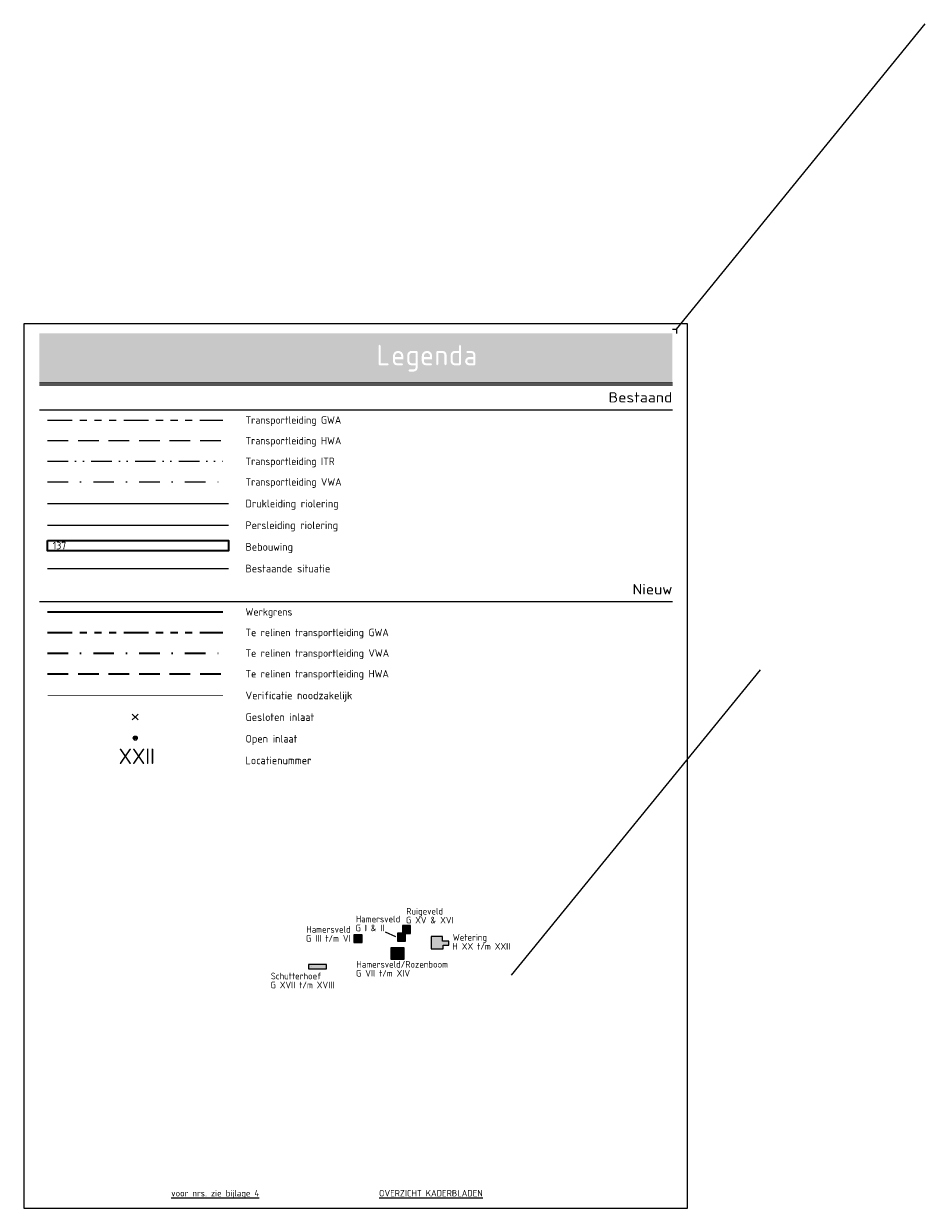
# Model space of a CAD drawing. Extents: x 155498 to 174806, y 452529 to 461643.
# Tile 43 of 44: x 160519 to 160738, y 460113 to 460400. Entities that reach past the tile are written whole.
import ezdxf
from ezdxf.enums import TextEntityAlignment as Align
from ezdxf.lldxf.tags import DXFTag

# ---------------------------------------------------------------- set-up
doc = ezdxf.new("R2010")
doc.units = 0
for name, pattern in [('$0$BORDER', [44.45, 12.7, -6.35, 12.7, -6.35, 0, -6.35]), ('HIDDEN', [4, 2, -2]), ('RI-GWA', [18.45, 6, -1.8, 1.75, -1.8, 1.75, -1.8, 1.75, -1.8]), ('RI-HWA', [7.4, 5, -2.4]), ('RI-ITR', [10.4, 5, -1.8, 0, -1.8, 0, -1.8]), ('RI-VWA', [11, 5, -3, 0, -3])]:
    doc.linetypes.add(name, pattern=pattern)
doc.layers.get('0').update_dxf_attribs({"linetype": 'CONTINUOUS'})
doc.layers.get('DEFPOINTS').update_dxf_attribs({"linetype": 'CONTINUOUS'})
for name, color, linetype, lineweight in [('B-OI-RI-DRUK-G', 210, 'RI-PERS', 18), ('B-OI-RI-GWA_TRANSPORTLEIDING-G', 10, 'RI-GWA', 18), ('B-OI-RI-HWA_TRANSPORTLEIDING-G', 150, 'RI-HWA', 18), ('B-OI-RI-ITR_TRANSPORTLEIDING-G', 134, 'RI-ITR', 18), ('B-OI-RI-PERSLEIDING-G', 210, 'RI-PERS', 18), ('B-OI-RI-VWA_TRANSPORTLEIDING-G', 34, 'RI-VWA', 18), ('B-RO-OG-BEBOUWING-GV', 6, 'CONTINUOUS', 35), ('B-RO-OG-BEBOUWING-T18', 1, 'CONTINUOUS', 18), ('B-RO-OG-TERREIN_CULTUURSCHEIDING-GV', 251, 'CONTINUOUS', 18), ('N-OI-KL-AANPIJLING-G', 7, 'CONTINUOUS', 18), ('N-OI-RI-GWA_TRANSPORTLEIDING-G', 14, 'RI-GWA', 35), ('N-OI-RI-HWA_TRANSPORTLEIDING-G', 162, 'RI-HWA', 35), ('N-OI-RI-T50', 130, 'CONTINUOUS', 50), ('N-OI-RI-TRANSPORTLEIDING-VERIFICATIE-G', 67, 'HIDDEN', 30), ('N-OI-RI-VRIJVERVAL_HULPSTUK-S', 210, 'CONTINUOUS', 25), ('N-OI-RI-VRIJVERVAL_HULPSTUK-S-GESLOTEN', 190, 'CONTINUOUS', 25), ('N-OI-RI-VWA_TRANSPORTLEIDING-G', 36, 'RI-VWA', 35), ('N-RO-KG-GRENS_WERK-G', 7, 'XX-WERKGRENS', 35), ('X-XX-AL-LEGENDA-G', 7, 'CONTINUOUS', 18), ('X-XX-AL-LEGENDA-T18', 7, 'CONTINUOUS', 18), ('X-XX-AL-LEGENDA-T25', 7, 'CONTINUOUS', 25), ('X-XX-AL-TEKENBLAD-T25', 2, 'CONTINUOUS', 25), ('X-XX-AL-TEKENBLAD-T35', 3, 'CONTINUOUS', 25), ('X-XX-AL-TEKENBLAD_VIEWPORT-G', 7, 'CONTINUOUS', 18), ('X-XX-AL-TEKENBLAD_VIEWPORT-V', 253, 'CONTINUOUS', 18), ('X1-XX-AL-AANKLEDING-V', 253, 'CONTINUOUS', 18)]:
    doc.layers.add(name, color=color, linetype=linetype, lineweight=lineweight)
doc.styles.add('ARIAL', font='arial.ttf')
doc.styles.add('NLCS-ISO-M200-T18', font='NLCS-ISO.ttf', dxfattribs={"height": 360})
doc.styles.add('NLCS-ISO-M750-T25', font='NLCS-ISO.ttf', dxfattribs={"height": 1.875})
doc.styles.add('NLCS-ISO-M750-T50', font='NLCS-ISO.ttf', dxfattribs={"height": 3.75})
doc.styles.add('NLCS-ISO-MM1-T18', font='NLCS-ISO.ttf', dxfattribs={"height": 1.8})
doc.styles.add('NLCS-ISO-MM1-T25', font='NLCS-ISO.ttf', dxfattribs={"height": 2.5})
tags = doc.linetypes.add('RI-PERS', pattern='A,7,-2,["P",Standard,S=1.8,R=0,X=-0.5,Y=-0.9],-2,7,-2,[102,NLCS.SHX,S=1,R=180,X=0,Y=0],-2', length=22).pattern_tags.tags
tags[6] = DXFTag(74, 10)
doc.linetypes.add('XX-WERKGRENS', pattern='A,0,[137,NLCS.SHX,S=0.1,R=0,X=-1.1,Y=-1.35],-6', length=6)

# ---------------------------------------------------------------- blocks, each defined once
blk = doc.blocks.new('SRI-HULP-B')
blk.add_line((-5.4, 5.4), (5.4, -5.4))
at = {"flags": 128}
blk.add_lwpolyline([(5.4, 5.4), (0, 0), (-5.4, -5.4)], dxfattribs=at)
blk = doc.blocks.new('SRI-HULP')
h = blk.add_hatch(color=256)
h.dxf.hatch_style = 1
h.paths.add_polyline_path([(-0.71, 0.71, 0.198912), (-1, 0, 0.198912), (-0.71, -0.71), (0, 0)])
h = blk.add_hatch(color=256)
h.dxf.hatch_style = 1
h.paths.add_polyline_path([(1, 0, 0.198912), (0.71, 0.71), (0, 0), (0.71, -0.71, 0.198912)])
for p, q in [((-0.71, 0.71), (0.71, -0.71)), ((-0.71, -0.71), (0.71, 0.71))]:
    blk.add_line(p, q)
blk.add_circle((0, 0), 1)

msp = doc.modelspace()

# ---------------------------------------------------------------- hatches: boundary and pattern name
at = {"layer": 'X-XX-AL-TEKENBLAD_VIEWPORT-V', "transparency": 33554559}
h = msp.add_hatch(color=41, dxfattribs=at)
h.dxf.hatch_style = 1
h.paths.add_polyline_path([(160611.88, 460179.24), (160611.84, 460179.24), (160611.48, 460179.24), (160609.91, 460179.24), (160609.91, 460177.47), (160609.91, 460177.33), (160611.88, 460177.33)])
h = msp.add_hatch(color=41, dxfattribs=at)
h.dxf.hatch_style = 1
h.paths.add_polyline_path([(160613.09, 460181.06), (160613.05, 460181.06), (160612.7, 460181.06), (160611.12, 460181.06), (160611.12, 460179.29), (160611.12, 460179.16), (160613.09, 460179.16)])
h = msp.add_hatch(color=41, dxfattribs=at)
h.dxf.hatch_style = 1
h.paths.add_polyline_path([(160601.33, 460178.84), (160601.29, 460178.84), (160600.94, 460178.84), (160599.36, 460178.84), (160599.36, 460177.07), (160599.36, 460176.94), (160601.33, 460176.94)])
h = msp.add_hatch(color=62, dxfattribs=at)
h.dxf.hatch_style = 1
h.paths.add_polyline_path([(160620.83, 460178.45), (160619.33, 460178.45), (160618.1, 460178.45), (160618.1, 460175.45), (160621.01, 460175.45), (160621.01, 460176.29), (160622.41, 460176.29), (160622.41, 460177.33), (160620.83, 460177.33)])
h = msp.add_hatch(color=41, dxfattribs=at)
h.dxf.hatch_style = 1
h.paths.add_polyline_path([(160611.54, 460175.67), (160609.89, 460175.67), (160608.31, 460175.67), (160608.31, 460173.9), (160608.31, 460172.96), (160611.54, 460172.96)])
h = msp.add_hatch(color=41, dxfattribs=at)
h.dxf.hatch_style = 1
h.paths.add_polyline_path([(160592.73, 460171.61), (160592.68, 460171.61), (160589.95, 460171.61), (160588.37, 460171.61), (160588.37, 460170.73), (160588.37, 460170.59), (160592.73, 460170.59)])
at = {"layer": 'X1-XX-AL-AANKLEDING-V'}
h = msp.add_hatch(color=256, dxfattribs=at)
h.dxf.hatch_style = 1
h.paths.add_polyline_path([(160676.58, 460324.62), (160523.07, 460324.62), (160523.07, 460312.62), (160676.58, 460312.62)])
h.paths.add_polyline_path([(160605.32, 460321.62), (160605.57, 460321.88), (160605.82, 460321.62), (160605.82, 460317.37), (160607.57, 460317.37), (160607.82, 460317.13), (160607.57, 460316.88), (160605.57, 460316.88), (160605.32, 460317.13)], flags=16)
h.paths.add_polyline_path([(160608.82, 460319.13), (160608.9, 460319.56), (160609.11, 460319.94), (160609.18, 460320.01), (160609.55, 460320.26), (160609.97, 460320.37), (160610.07, 460320.37), (160610.51, 460320.3), (160610.88, 460320.09), (160610.96, 460320.02), (160611.21, 460319.66), (160611.32, 460319.23), (160611.32, 460318.37), (160609.33, 460318.37), (160609.33, 460317.87), (160609.47, 460317.52), (160609.82, 460317.37), (160611.07, 460317.37), (160611.32, 460317.13), (160611.07, 460316.88), (160609.82, 460316.88), (160609.39, 460316.97), (160609.11, 460317.16), (160608.88, 460317.53), (160608.82, 460317.87)], flags=16)
h.paths.add_polyline_path([(160609.33, 460319.13), (160609.33, 460319.28), (160609.54, 460319.66), (160609.65, 460319.75), (160610.07, 460319.88), (160610.22, 460319.86), (160610.6, 460319.66), (160610.7, 460319.54), (160610.82, 460319.13), (160610.82, 460318.87), (160609.33, 460318.87)], flags=0)
h.paths.add_polyline_path([(160612.32, 460319.38), (160612.41, 460319.8), (160612.61, 460320.09), (160612.98, 460320.32), (160613.32, 460320.37), (160614.57, 460320.37), (160614.82, 460320.12), (160614.82, 460316.38), (160614.73, 460315.94), (160614.53, 460315.67), (160614.16, 460315.43), (160613.82, 460315.37), (160612.82, 460315.37), (160612.57, 460315.62), (160612.82, 460315.87), (160613.82, 460315.87), (160614.18, 460316.02), (160614.32, 460316.38), (160614.32, 460316.88), (160613.32, 460316.88), (160612.89, 460316.96), (160612.57, 460317.21), (160612.46, 460317.37), (160612.32, 460317.8)], flags=16)
h.paths.add_polyline_path([(160612.82, 460319.38), (160612.97, 460319.73), (160613.32, 460319.88), (160614.32, 460319.88), (160614.32, 460317.37), (160613.32, 460317.37), (160612.97, 460317.52), (160612.82, 460317.87)], flags=0)
h.paths.add_polyline_path([(160615.82, 460319.13), (160615.89, 460319.56), (160616.12, 460319.94), (160616.19, 460320.01), (160616.55, 460320.26), (160616.97, 460320.37), (160617.07, 460320.37), (160617.51, 460320.3), (160617.89, 460320.09), (160617.96, 460320.02), (160618.21, 460319.66), (160618.31, 460319.23), (160618.32, 460319.13), (160618.32, 460318.37), (160616.32, 460318.37), (160616.32, 460317.87), (160616.47, 460317.52), (160616.82, 460317.37), (160618.07, 460317.37), (160618.32, 460317.13), (160618.07, 460316.88), (160616.82, 460316.88), (160616.39, 460316.97), (160616.11, 460317.16), (160615.88, 460317.53), (160615.82, 460317.87)], flags=16)
h.paths.add_polyline_path([(160616.32, 460319.13), (160616.34, 460319.28), (160616.54, 460319.66), (160616.66, 460319.75), (160617.07, 460319.88), (160617.22, 460319.86), (160617.6, 460319.66), (160617.7, 460319.54), (160617.82, 460319.13), (160617.82, 460318.87), (160616.32, 460318.87)], flags=0)
h.paths.add_polyline_path([(160619.32, 460320.12), (160619.57, 460320.37), (160620.82, 460320.37), (160621.25, 460320.28), (160621.53, 460320.09), (160621.77, 460319.72), (160621.82, 460319.38), (160621.82, 460317.13), (160621.57, 460316.88), (160621.32, 460317.13), (160621.32, 460319.38), (160621.17, 460319.73), (160620.82, 460319.88), (160619.82, 460319.88), (160619.82, 460317.13), (160619.57, 460316.88), (160619.32, 460317.13)], flags=16)
h.paths.add_polyline_path([(160622.82, 460319.38), (160622.93, 460319.85), (160623.24, 460320.2), (160623.62, 460320.36), (160623.82, 460320.37), (160624.82, 460320.37), (160624.82, 460321.62), (160625.07, 460321.88), (160625.32, 460321.62), (160625.32, 460317.13), (160625.07, 460316.88), (160623.82, 460316.88), (160623.39, 460316.97), (160623.11, 460317.16), (160622.87, 460317.53), (160622.82, 460317.87)], flags=16)
h.paths.add_polyline_path([(160623.32, 460319.38), (160623.46, 460319.73), (160623.82, 460319.88), (160624.82, 460319.88), (160624.82, 460317.37), (160623.82, 460317.37), (160623.46, 460317.52), (160623.32, 460317.87)], flags=0)
h.paths.add_polyline_path([(160626.32, 460317.87), (160626.43, 460318.36), (160626.74, 460318.7), (160627.13, 460318.86), (160627.32, 460318.87), (160628.32, 460318.87), (160628.32, 460319.38), (160628.18, 460319.73), (160627.82, 460319.88), (160626.82, 460319.88), (160626.56, 460320.12), (160626.82, 460320.37), (160627.82, 460320.37), (160628.25, 460320.28), (160628.53, 460320.09), (160628.76, 460319.72), (160628.82, 460319.38), (160628.82, 460317.13), (160628.57, 460316.88), (160627.32, 460316.88), (160626.88, 460316.97), (160626.61, 460317.16), (160626.38, 460317.53)], flags=16)
h.paths.add_polyline_path([(160626.82, 460317.87), (160626.97, 460318.23), (160627.32, 460318.37), (160628.32, 460318.37), (160628.32, 460317.37), (160627.32, 460317.37), (160626.97, 460317.52)], flags=0)
h = msp.add_hatch(color=256, dxfattribs=at)
h.dxf.hatch_style = 1
h.paths.add_polyline_path([(160610.7, 460319.54), (160610.6, 460319.66), (160610.22, 460319.86), (160610.07, 460319.88), (160609.65, 460319.75), (160609.54, 460319.66), (160609.33, 460319.28), (160609.33, 460319.13), (160609.33, 460318.87), (160610.82, 460318.87), (160610.82, 460319.13)])
h.paths.add_polyline_path([(160614.32, 460319.88), (160613.32, 460319.88), (160612.97, 460319.73), (160612.82, 460319.38), (160612.82, 460317.87), (160612.97, 460317.52), (160613.32, 460317.37), (160614.32, 460317.37)])
h.paths.add_polyline_path([(160617.7, 460319.54), (160617.6, 460319.66), (160617.22, 460319.86), (160617.07, 460319.88), (160616.66, 460319.75), (160616.54, 460319.66), (160616.34, 460319.28), (160616.32, 460319.13), (160616.32, 460318.87), (160617.82, 460318.87), (160617.82, 460319.13)])
h.paths.add_polyline_path([(160624.82, 460319.88), (160623.82, 460319.88), (160623.46, 460319.73), (160623.32, 460319.38), (160623.32, 460317.87), (160623.46, 460317.52), (160623.82, 460317.37), (160624.82, 460317.37)])
h.paths.add_polyline_path([(160628.32, 460318.37), (160627.32, 460318.37), (160626.97, 460318.23), (160626.82, 460317.87), (160626.97, 460317.52), (160627.32, 460317.37), (160628.32, 460317.37)])

# ---------------------------------------------------------------- linework, layer by layer
at = {"layer": 'B-OI-RI-DRUK-G', "ltscale": 0.5, "flags": 128}
msp.add_lwpolyline([(160525.07, 460283.37), (160568.94, 460283.37)], dxfattribs=at)
at = {"layer": 'B-OI-RI-GWA_TRANSPORTLEIDING-G'}
msp.add_line((160525.07, 460303.62), (160567.57, 460303.62), dxfattribs=at)
at = {"layer": 'B-OI-RI-HWA_TRANSPORTLEIDING-G'}
msp.add_line((160525.07, 460298.62), (160567.57, 460298.62), dxfattribs=at)
at = {"layer": 'B-OI-RI-ITR_TRANSPORTLEIDING-G'}
msp.add_line((160525.07, 460293.62), (160567.57, 460293.62), dxfattribs=at)
at = {"layer": 'B-OI-RI-PERSLEIDING-G', "ltscale": 0.5, "flags": 128}
msp.add_lwpolyline([(160525.07, 460278.12), (160568.94, 460278.12)], dxfattribs=at)
at = {"layer": 'B-OI-RI-VWA_TRANSPORTLEIDING-G'}
msp.add_line((160525.07, 460288.62), (160567.57, 460288.62), dxfattribs=at)
at = {"layer": 'B-RO-OG-BEBOUWING-GV', "flags": 128}
msp.add_lwpolyline([(160525.07, 460274.45), (160568.94, 460274.45), (160568.94, 460271.95), (160525.07, 460271.95), (160525.07, 460274.45)], dxfattribs=at)
at = {"layer": 'B-RO-OG-TERREIN_CULTUURSCHEIDING-GV', "flags": 128}
msp.add_lwpolyline([(160525.07, 460267.62), (160568.94, 460267.62)], dxfattribs=at)
at = {"layer": 'DEFPOINTS', "flags": 128}
msp.add_lwpolyline([(160680.22, 460326.9), (160519.27, 460326.9), (160519.27, 460112.55), (160680.22, 460112.55)], close=True, dxfattribs=at)
msp.add_lwpolyline([(160637.6, 460169.03), (160697.93, 460243.1)], dxfattribs=at)
at = {"layer": 'N-OI-KL-AANPIJLING-G', "flags": 128}
msp.add_lwpolyline([(160677.58, 460325.62), (160737.92, 460399.69)], dxfattribs=at)
at = {"layer": 'N-OI-RI-GWA_TRANSPORTLEIDING-G'}
msp.add_line((160525.07, 460252.12), (160567.57, 460252.12), dxfattribs=at)
at = {"layer": 'N-OI-RI-HWA_TRANSPORTLEIDING-G'}
msp.add_line((160525.07, 460242.12), (160567.57, 460242.12), dxfattribs=at)
at = {"layer": 'N-OI-RI-TRANSPORTLEIDING-VERIFICATIE-G', "const_width": 0.2, "flags": 128}
msp.add_lwpolyline([(160525.07, 460236.87), (160567.57, 460236.87)], dxfattribs=at)
at = {"layer": 'N-OI-RI-VWA_TRANSPORTLEIDING-G'}
msp.add_line((160525.07, 460247.12), (160567.57, 460247.12), dxfattribs=at)
at = {"layer": 'N-RO-KG-GRENS_WERK-G'}
msp.add_line((160525.07, 460257.12), (160567.57, 460257.12), dxfattribs=at)
at = {"layer": 'X-XX-AL-LEGENDA-G'}
for p, q in [((160523.07, 460312.62), (160676.58, 460312.62)), ((160523.07, 460312.12), (160676.58, 460312.12)), ((160523.07, 460306.12), (160676.58, 460306.12)), ((160523.07, 460259.62), (160676.58, 460259.62))]:
    msp.add_line(p, q, dxfattribs=at)
msp.add_lwpolyline([(160676.58, 460325.62), (160677.58, 460325.62), (160677.58, 460324.62)], dxfattribs=at)
at = {"layer": 'X-XX-AL-TEKENBLAD-T25', "color": 1, "flags": 128}
msp.add_lwpolyline([(160606.91, 460179.54), (160609.46, 460178.46)], dxfattribs=at)
at = {"layer": 'X-XX-AL-TEKENBLAD_VIEWPORT-G', "flags": 128}
for points in [[(160611.88, 460179.24), (160611.84, 460179.24), (160611.48, 460179.24), (160609.91, 460179.24), (160609.91, 460177.47), (160609.91, 460177.33), (160611.88, 460177.33)], [(160613.09, 460181.06), (160613.05, 460181.06), (160612.7, 460181.06), (160611.12, 460181.06), (160611.12, 460179.29), (160611.12, 460179.16), (160613.09, 460179.16)], [(160601.33, 460178.84), (160601.29, 460178.84), (160600.94, 460178.84), (160599.36, 460178.84), (160599.36, 460177.07), (160599.36, 460176.94), (160601.33, 460176.94)], [(160620.83, 460178.45), (160619.33, 460178.45), (160618.1, 460178.45), (160618.1, 460175.45), (160621.01, 460175.45), (160621.01, 460176.29), (160622.41, 460176.29), (160622.41, 460177.33), (160620.83, 460177.33)], [(160611.54, 460175.67), (160609.89, 460175.67), (160608.31, 460175.67), (160608.31, 460173.9), (160608.31, 460172.96), (160611.54, 460172.96)], [(160592.73, 460171.61), (160592.68, 460171.61), (160589.95, 460171.61), (160588.37, 460171.61), (160588.37, 460170.73), (160588.37, 460170.59), (160592.73, 460170.59)]]:
    msp.add_lwpolyline(points, close=True, dxfattribs=at)

# ---------------------------------------------------------------- block references
at = {"layer": 'N-OI-RI-VRIJVERVAL_HULPSTUK-S', "xscale": 0.5, "yscale": 0.5, "zscale": 0.5}
msp.add_blockref('SRI-HULP', (160546.33, 460226.52), dxfattribs=at)
at = {"layer": 'N-OI-RI-VRIJVERVAL_HULPSTUK-S-GESLOTEN', "xscale": 0.13, "yscale": 0.13, "zscale": 1.3}
msp.add_blockref('SRI-HULP-B', (160546.32, 460231.62), dxfattribs=at)

# ---------------------------------------------------------------- texts
at = {"layer": 'B-RO-OG-BEBOUWING-T18', "style": 'NLCS-ISO-M200-T18'}
msp.add_text('137', height=1.8, dxfattribs=at).set_placement((160527.96, 460273.2), align=Align.MIDDLE)
at = {"layer": 'DEFPOINTS'}
for s, style, p in [('XV', 'ARIAL', (160612, 460179.82)), ('XVI', 'ARIAL', (160612.74, 460180.24)), ('VI', 'ARIAL', (160599.71, 460177.28)), ('V', 'ARIAL', (160600.21, 460177.26)), ('IV', 'ARIAL', (160600.58, 460177.36)), ('III', 'ARIAL', (160600.81, 460177.62)), ('I', 'ARIAL', (160610.66, 460178.3)), ('II', 'ARIAL', (160611.03, 460178.31)), ('XXI', 'ARIAL', (160618.29, 460177.36)), ('XIX', 'ARIAL', (160618.4, 460177.02)), ('XX', 'ARIAL', (160620.43, 460177.13)), ('XXII', 'ARIAL', (160621.45, 460176.75)), ('VII', 'ARIAL', (160608.5, 460173.58)), ('XIV', 'ARIAL', (160609.06, 460173.43)), ('XIII', 'ARIAL', (160609.38, 460173.8)), ('XII', 'ARIAL', (160609.44, 460174.35)), ('VIII', 'ARIAL', (160609.8, 460173.85)), ('IX', 'ARIAL', (160610.41, 460173.98)), ('X', 'ARIAL', (160610.67, 460174.05)), ('XI', 'ARIAL', (160610.92, 460174.9)), ('XVII', 'ARIAL', (160588.99, 460171.05)), ('XVIII', 'ARIAL', (160589.79, 460171.01)), ('XXII', 'NLCS-ISO-M750-T50', (160636.64, 460169.54))]:
    msp.add_text(s, height=0.0375, dxfattribs=dict(at, style=style)).set_placement(p)
at = {"layer": 'N-OI-RI-T50', "style": 'NLCS-ISO-M750-T50'}
msp.add_text('XXII', height=3.75, dxfattribs=at).set_placement((160542.31, 460220.25))
at = {"layer": 'X-XX-AL-LEGENDA-T18', "style": 'NLCS-ISO-MM1-T18'}
for s, p in [('Transportleiding GWA', (160573.07, 460303.62)), ('Transportleiding HWA', (160573.07, 460298.62)), ('Transportleiding ITR', (160573.07, 460293.62)), ('Transportleiding VWA', (160573.07, 460288.62)), ('Werkgrens', (160573.07, 460257.12)), ('Te relinen transportleiding GWA', (160573.07, 460252.12)), ('Te relinen transportleiding VWA', (160573.07, 460247.12)), ('Te relinen transportleiding HWA', (160573.07, 460242.12))]:
    msp.add_text(s, height=1.8, dxfattribs=at).set_placement(p, align=Align.MIDDLE_LEFT)
at = {"layer": 'X-XX-AL-LEGENDA-T25', "style": 'NLCS-ISO-MM1-T25', "width": 1.15}
for s, p in [('Bestaand', (160676.58, 460309.12)), ('Nieuw', (160676.58, 460262.62))]:
    msp.add_text(s, height=2.5, dxfattribs=at).set_placement(p, align=Align.MIDDLE_RIGHT)
at = {"layer": 'X-XX-AL-LEGENDA-T25', "style": 'NLCS-ISO-MM1-T25'}
for s, p in [('Drukleiding riolering', (160573.07, 460283.37)), ('Persleiding riolering', (160573.07, 460278.12)), ('Bebouwing', (160573.07, 460272.87)), ('Bestaande situatie', (160573.07, 460267.62)), ('Verificatie noodzakelijk ', (160573.07, 460236.87)), ('Gesloten inlaat', (160573.07, 460231.62)), ('Open inlaat', (160573.07, 460226.37)), ('Locatienummer', (160573.07, 460221.12))]:
    msp.add_text(s, height=1.875, dxfattribs=at).set_placement(p, align=Align.MIDDLE_LEFT)
at = {"layer": 'X-XX-AL-TEKENBLAD-T25', "color": 1, "linetype": '$0$BORDER', "style": 'NLCS-ISO-M750-T25'}
for s, p in [('Ruigeveld', (160612.04, 460183.76)), ('Hamersveld', (160599.82, 460181.87)), ('G XV & XVI', (160611.95, 460181.6)), ('Hamersveld', (160587.8, 460179.35)), ('G I & II', (160599.73, 460179.71)), ('G III t/m VI', (160587.7, 460177.18)), ('Wetering', (160623.32, 460177.42)), ('H XX t/m XXII', (160623.22, 460175.25)), ('Hamersveld/Rozenboom', (160599.95, 460170.89)), ('Schutterhoef', (160579.21, 460168.05)), ('G VII t/m XIV', (160599.85, 460168.72)), ('G XVII t/m XVIII', (160579.11, 460165.88))]:
    msp.add_text(s, height=1.6, dxfattribs=at).set_placement(p)
msp.add_text('%%Uvoor nrs. zie bijlage 4', height=1.6, dxfattribs=at).set_placement((160555.06, 460114.93), align=Align.BOTTOM_LEFT)
at = {"layer": 'X-XX-AL-TEKENBLAD-T35', "linetype": '$0$BORDER', "style": 'NLCS-ISO-M750-T25'}
msp.add_text('%%UOVERZICHT KADERBLADEN', height=1.6, dxfattribs=at).set_placement((160605.46, 460114.93), align=Align.BOTTOM_LEFT)

doc.saveas('drawing.dxf')
